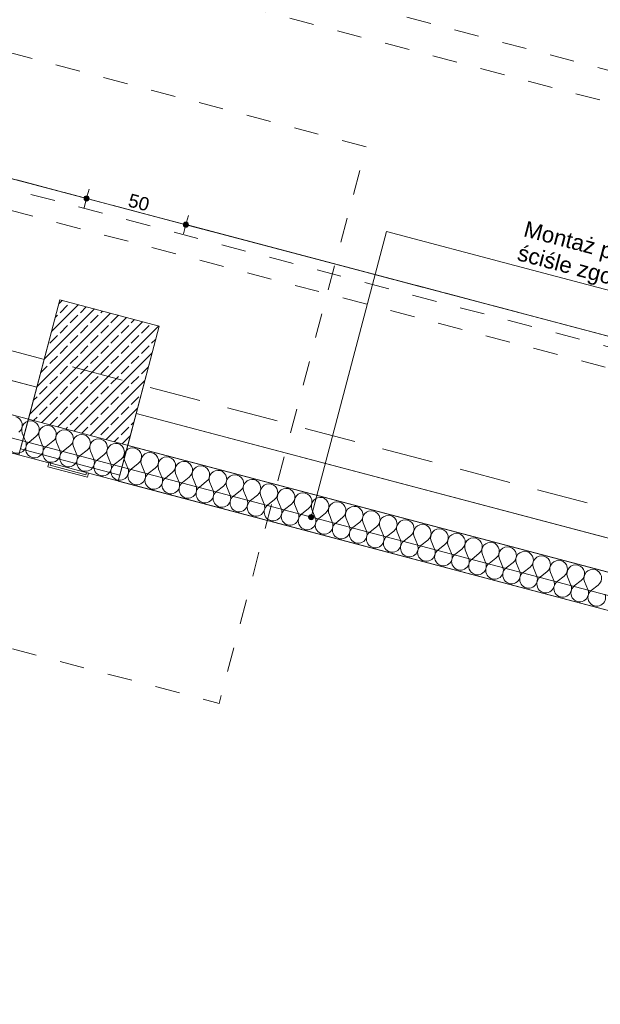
# Model space of a CAD drawing. Header units: millimetres. Extents: x -204291438 to 18864955, y -774833820 to 295284.
# Tile 27 of 87: x 73530 to 76355, y 12006 to 16794. Entities that reach past the tile are written whole.
import ezdxf
from ezdxf.enums import TextEntityAlignment as Align

# ---------------------------------------------------------------- set-up
doc = ezdxf.new("R2010")
doc.units = ezdxf.units.MM
doc.header["$MEASUREMENT"] = 0
doc.linetypes.add('Przerywana', pattern=[240, 120, -120])
doc.linetypes.add('Przerywana długa', pattern=[390, 250, -140])
for name, color, linetype in [('210-A Strefy', 7, 'Continuous'), ('213-A Wymiarowanie wewnętrzne', 7, 'Continuous'), ('230-A Ściany wewnętrzne', 7, 'Continuous'), ('231-A Ściany zewnętrzne', 7, 'Continuous'), ('291-A Obróbka blacharska', 7, 'Continuous'), ('292-PPOŻ - Linie', 7, 'Continuous'), ('297-A Opisy PW', 7, 'Continuous'), ('410-K Osie', 7, 'Continuous'), ('420-K Kanały technologiczne', 7, 'Continuous'), ('430-K Fundamenty', 7, 'Continuous'), ('432- Podwaliny', 7, 'Continuous'), ('440-K Słupy', 7, 'Continuous'), ('460-K Stropy', 7, 'Continuous')]:
    doc.layers.add(name, color=color, linetype=linetype)
doc.styles.add('STYL_AUTOMATYCZNY_3', font='arial.ttf')
doc.styles.add('STYL_AUTOMATYCZNY_4', font='arial.ttf')
doc.styles.add('STYL_AUTOMATYCZNY_7', font='ARIALN.TTF')
doc.dimstyles.new('STYL_AUTOMATYCZNY__3', dxfattribs={"dimtxt": 64.999998, "dimasz": 47.5, "dimexe": 0.18, "dimexo": 0.0625, "dimgap": 0, "dimtad": 1, "dimdec": 1, "dimlfac": 0.1, "dimzin": 0, "dimdsep": 46, "dimtxsty": 'STYL_AUTOMATYCZNY_4', "dimblk": 'ARROWHEAD_11', "dimblk1": 'ARROWHEAD_11', "dimblk2": 'ARROWHEAD_11', "dimcen": 0.09, "dimclrd": 30, "dimclre": 30, "dimclrt": 30, "dimazin": 0, "dimtfac": 1, "dimtdec": 4, "dimtmove": 0, "dimatfit": 3, "dimfxl": 0, "dimtolj": 1, "dimtzin": 0, "dimarcsym": 0})

# ---------------------------------------------------------------- blocks, each defined once
blk = doc.blocks.new('Strop_41_3', base_point=(45672.9, 24385.6))
at = {"layer": '460-K Stropy', "color": 255, "linetype": 'Continuous', "lineweight": 5, "flags": 128}
for points in [[(63790.2, 17639.9), (68460.3, 16407.5), (68562.4, 16794.3), (69045.8, 16666.7), (68933.6, 16241.3), (73613.4, 15006.4), (73725.7, 15431.8), (74209.1, 15304.3), (74096.8, 14878.8), (78767, 13646.5)], [(156269.8, -5822), (107359, 7084.3), (107152.3, 6301.1), (106572.2, 6454.2), (106778.9, 7237.4), (72580.7, 16261.4), (71747.2, 16481.4), (71195.7, 17650.8)]]:
    blk.add_lwpolyline(points, dxfattribs=at)
blk = doc.blocks.new('Hala wystawiennicza_0.1_36_3', base_point=(143843, 35181.2))
at = {"layer": '210-A Strefy', "color": 7, "linetype": 'Continuous', "lineweight": 0, "flags": 128}
blk.add_lwpolyline([(63790.2, 17639.9), (68460.3, 16407.5), (68562.4, 16794.3), (69045.8, 16666.7), (68892.8, 16086.6), (73572.6, 14851.7), (73725.7, 15431.8), (74209.1, 15304.3), (74056, 14724.1), (78726.2, 13491.8)], dxfattribs=at)
blk = doc.blocks.new('Strop_207_3', base_point=(75214.9, 16176.5))
at = {"layer": '430-K Fundamenty', "color": 254, "linetype": 'Przerywana', "lineweight": 0, "true_color": 0xcccccc, "flags": 128}
blk.add_lwpolyline([(75214.9, 16176.5), (73281.1, 16686.8), (72566.7, 13979.5), (74500.5, 13469.2)], close=True, dxfattribs=at)
blk = doc.blocks.new('Strop_400_3', base_point=(39093.1, 98145.5))
at = {"layer": '420-K Kanały technologiczne', "color": 253, "linetype": 'Przerywana', "lineweight": 0, "true_color": 0xa6a6a6, "flags": 128}
blk.add_lwpolyline([(39093.1, 98145.5), (21682.3, 32164), (22407.5, 31972.7), (22218.7, 31257.2), (22895.5, 31078.6), (23084.3, 31794.1), (31245, 29640.7), (31921.8, 29462.1), (33807.9, 28964.4), (34615.6, 27251.6), (45031.6, 24503.1), (44559.6, 22714.3), (45236.5, 22535.7), (45708.5, 24324.5), (56372.3, 21510.6), (57049.1, 21332), (67182.3, 18658.1), (67859.1, 18479.5), (71160.4, 17608.4), (71711.9, 16439), (80447, 14134), (81123.8, 13955.4), (92504.3, 10952.4), (93181.1, 10773.8), (103701, 7997.8), (104377.8, 7819.2), (106717.8, 7201.8), (106511.1, 6418.6), (107187.9, 6240), (107394.6, 7023.2), (114849.4, 5056.1), (126519.9, 1976.5), (127196.8, 1797.9), (136749.8, -722.9), (137426.6, -901.5), (147385.7, -3529.4), (148062.6, -3708), (153980, -5269.5), (154850.2, -5499.1), (156305.4, -5883.1), (156802.9, -3997.7), (149285.3, -2013.9), (160547.2, 40665.2), (166585.5, 39071.8), (166955.5, 40473.8), (160917.2, 42067.2), (166285.3, 62410.9), (173904.5, 60400.3), (174210.7, 61560.6), (124415.2, 74700.4), (124644.8, 75570.6), (123968, 75749.2), (123738.3, 74879), (110984.9, 78244.3), (110308, 78422.9), (63548.6, 90761.6), (63754, 91539.9), (63077.1, 91718.5), (62871.7, 90940.2), (54934.5, 93034.6), (53698.9, 93681.3), (39619.4, 97396.5), (39770, 97966.9)], close=True, dxfattribs=at)
blk = doc.blocks.new('Strop_407_3', base_point=(21743.4, 32199.6))
at = {"layer": '420-K Kanały technologiczne', "color": 253, "linetype": 'Przerywana', "lineweight": 0, "true_color": 0xa6a6a6, "flags": 128}
blk.add_lwpolyline([(21743.4, 32199.6), (22468.6, 32008.3), (22267, 31244.4), (22847.2, 31091.3), (23048.7, 31855.2), (31306.1, 29676.3), (31886.2, 29523.2), (33843.2, 29006.8), (34650.9, 27294), (45092.7, 24538.7), (44710, 23088.3), (45290.2, 22935.2), (45672.9, 24385.6), (56433.4, 21546.2), (57013.5, 21393.1), (67243.4, 18693.7), (67823.5, 18540.6), (71195.7, 17650.8), (71747.2, 16481.4), (80508.1, 14169.6), (81088.2, 14016.5), (92565.4, 10988), (93145.5, 10834.9), (103762.1, 8033.4), (104342.3, 7880.4), (106778.9, 7237.4), (106559.4, 6405.9), (107139.6, 6252.8), (107359, 7084.3), (114789.2, 5123.7), (114813.8, 5117.2), (126581, 2012.1), (127161.2, 1859), (136810.9, -687.3), (137391, -840.4), (147446.8, -3493.9), (148027, -3646.9), (153992.8, -5221.2), (154863, -5450.8), (156269.8, -5822), (156741.8, -4033.2), (149224.2, -2049.5), (160511.6, 40726.3), (166588.6, 39122.7), (166933, 40428.1), (160856.1, 42031.6), (166249.7, 62472), (173917.3, 60448.7), (174197.9, 61512.3), (124354.1, 74664.8), (124596.4, 75583.4), (124016.3, 75736.5), (123773.9, 74817.9), (110923.8, 78208.7), (110343.6, 78361.8), (63487.5, 90726), (63705.6, 91552.7), (63125.5, 91705.8), (62907.3, 90879.1), (54916.3, 92987.7), (53680.7, 93634.4), (39558.3, 97360.9), (39721.6, 97979.7), (39141.5, 98132.8)], close=True, dxfattribs=at)
blk = doc.blocks.new('Ściana_641_3', base_point=(73572.6, 14851.7))
at = {"layer": '230-A Ściany wewnętrzne', "color": 7, "linetype": 'Continuous', "lineweight": 0, "flags": 128}
for points in [[(73572.6, 14851.7), (73534.3, 14706.7)], [(73534.3, 14706.7), (74017.8, 14579.1)], [(74017.8, 14579.1), (74056.1, 14724.1)]]:
    blk.add_lwpolyline(points, dxfattribs=at)
blk = doc.blocks.new('Słup_231_3', base_point=(73890.8, 15078))
at = {"layer": '440-K Słupy', "linetype": 'Continuous', "lineweight": 0, "true_color": 0x000000}
h = blk.add_hatch(dxfattribs=at)
h.set_pattern_fill('Beton_zbrojony_0003', color=18, style=0, pattern_type=2)
h.set_pattern_definition([(45, (0, 0), (-49.497475, 49.497475), []), (45, (-24.75, 24.75), (-49.497475, 49.497475), [52.5, -17.5])])
h.paths.add_polyline_path([(73725.7, 15431.8), (73572.6, 14851.7), (74056, 14724.1), (74209.1, 15304.3)])
at = {"layer": '440-K Słupy', "color": 7, "linetype": 'Continuous', "lineweight": 0, "flags": 128}
blk.add_lwpolyline([(74056, 14724.1), (74209.1, 15304.3), (73725.7, 15431.8), (73572.6, 14851.7)], dxfattribs=at)
blk = doc.blocks.new('Słup_232_3', base_point=(73768.4, 14613.9))
at = {"layer": '291-A Obróbka blacharska', "color": 7, "linetype": 'Continuous', "lineweight": 0, "flags": 128}
blk.add_lwpolyline([(73859.9, 14568.9), (73865, 14588.2), (73855.4, 14590.8), (73852.8, 14581.1), (73678.8, 14627.3), (73681.4, 14636.9), (73671.7, 14639.5), (73666.6, 14620.2)], close=True, dxfattribs=at)
blk = doc.blocks.new('*X4038')
at = {"layer": '231-A Ściany zewnętrzne', "color": 7, "linetype": 'Continuous', "lineweight": 0}
for p, q in [((73559.3, 14744.4), (73543.2, 14784.1)), ((73575.9, 14740), (73609.5, 14766.6)), ((73642.2, 14722.5), (73626.1, 14762.2)), ((73658.8, 14718.1), (73692.4, 14744.7)), ((73725.1, 14700.7), (73708.9, 14740.4)), ((73741.6, 14696.3), (73775.2, 14722.9)), ((73807.9, 14678.8), (73791.8, 14718.5)), ((73824.5, 14674.4), (73858.1, 14701)), ((73890.8, 14656.9), (73874.7, 14696.6)), ((73907.4, 14652.5), (73941, 14679.1)), ((73973.7, 14635), (73957.6, 14674.8)), ((73990.3, 14630.7), (74023.9, 14657.3)), ((74056.6, 14613.2), (74040.4, 14652.9)), ((74073.1, 14608.8), (74106.8, 14635.4)), ((74139.4, 14591.3), (74123.3, 14631)), ((74156, 14586.9), (74189.6, 14613.5)), ((74222.3, 14569.4), (74206.2, 14609.1)), ((74238.9, 14565.1), (74272.5, 14591.7)), ((74305.2, 14547.6), (74289.1, 14587.3)), ((74321.8, 14543.2), (74355.4, 14569.8)), ((74388.1, 14525.7), (74372, 14565.4)), ((74404.6, 14521.3), (74438.3, 14547.9)), ((74471, 14503.8), (74454.8, 14543.5)), ((74487.5, 14499.5), (74521.1, 14526)), ((74553.8, 14482), (74537.7, 14521.7)), ((74570.4, 14477.6), (74604, 14504.2)), ((74636.7, 14460.1), (74620.6, 14499.8)), ((74653.3, 14455.7), (74686.9, 14482.3)), ((74719.6, 14438.2), (74703.5, 14477.9)), ((74736.2, 14433.8), (74769.8, 14460.4)), ((74802.5, 14416.4), (74786.3, 14456.1)), ((74819, 14412), (74852.6, 14438.6)), ((74885.3, 14394.5), (74869.2, 14434.2)), ((74901.9, 14390.1), (74935.5, 14416.7)), ((74968.2, 14372.6), (74952.1, 14412.3)), ((74984.8, 14368.2), (75018.4, 14394.8)), ((75051.1, 14350.7), (75035, 14390.5)), ((75067.7, 14346.4), (75101.3, 14373)), ((75134, 14328.9), (75117.9, 14368.6)), ((75150.5, 14324.5), (75184.2, 14351.1)), ((75216.8, 14307), (75200.7, 14346.7)), ((75233.4, 14302.6), (75267, 14329.2)), ((75299.7, 14285.1), (75283.6, 14324.8)), ((75316.3, 14280.8), (75349.9, 14307.4)), ((75382.6, 14263.3), (75366.5, 14303)), ((75399.2, 14258.9), (75432.8, 14285.5)), ((75465.5, 14241.4), (75449.4, 14281.1)), ((75482.1, 14237), (75515.7, 14263.6)), ((75548.4, 14219.5), (75532.2, 14259.2)), ((75564.9, 14215.2), (75598.5, 14241.7)), ((75631.2, 14197.7), (75615.1, 14237.4)), ((75647.8, 14193.3), (75681.4, 14219.9)), ((75714.1, 14175.8), (75698, 14215.5)), ((75730.7, 14171.4), (75764.3, 14198)), ((75797, 14153.9), (75780.9, 14193.6)), ((75813.6, 14149.5), (75847.2, 14176.1)), ((75879.9, 14132.1), (75863.8, 14171.8)), ((75896.4, 14127.7), (75930.1, 14154.3)), ((75962.7, 14110.2), (75946.6, 14149.9)), ((75979.3, 14105.8), (76012.9, 14132.4)), ((76045.6, 14088.3), (76029.5, 14128)), ((76062.2, 14083.9), (76095.8, 14110.5)), ((76128.5, 14066.4), (76112.4, 14106.2)), ((76145.1, 14062.1), (76178.7, 14088.7)), ((76211.4, 14044.6), (76195.3, 14084.3)), ((76228, 14040.2), (76261.6, 14066.8)), ((76294.3, 14022.7), (76278.1, 14062.4)), ((76310.8, 14018.3), (76344.4, 14044.9))]:
    blk.add_line(p, q, dxfattribs=at)
for centre, start, end in [((73500, 14822.1), 308.3481, 75.218), ((73582.9, 14800.2), 75.218, 202.0879), ((73582.9, 14800.2), 308.3481, 75.218), ((73665.8, 14778.3), 75.218, 202.0879), ((73665.8, 14778.3), 308.3481, 75.218), ((73748.7, 14756.5), 75.218, 202.0879), ((73748.7, 14756.5), 308.3481, 75.218), ((73519.6, 14728.3), 128.3481, 22.0879), ((73831.5, 14734.6), 75.218, 202.0879), ((73831.5, 14734.6), 308.3481, 75.218), ((73914.4, 14712.7), 75.218, 202.0879), ((73914.4, 14712.7), 308.3481, 75.218), ((73602.5, 14706.4), 128.3481, 22.0879), ((73685.3, 14684.5), 128.3481, 22.0879), ((73997.3, 14690.9), 75.218, 202.0879), ((73997.3, 14690.9), 308.3481, 75.218), ((74080.2, 14669), 75.218, 202.0879), ((74080.2, 14669), 308.3481, 75.218), ((73768.2, 14662.7), 128.3481, 22.0879), ((73851.1, 14640.8), 128.3481, 22.0879), ((74163, 14647.1), 75.218, 202.0879), ((74163, 14647.1), 308.3481, 75.218), ((74245.9, 14625.3), 75.218, 202.0879), ((74245.9, 14625.3), 308.3481, 75.218), ((73934, 14618.9), 128.3481, 22.0879), ((74016.9, 14597.1), 128.3481, 22.0879), ((74099.7, 14575.2), 128.3481, 22.0879), ((74328.8, 14603.4), 75.218, 202.0879), ((74328.8, 14603.4), 308.3481, 75.218), ((74411.7, 14581.5), 75.218, 202.0879), ((74411.7, 14581.5), 308.3481, 75.218), ((74182.6, 14553.3), 128.3481, 22.0879), ((74265.5, 14531.5), 128.3481, 22.0879), ((74494.5, 14559.7), 75.218, 202.0879), ((74494.5, 14559.7), 308.3481, 75.218), ((74577.4, 14537.8), 75.218, 202.0879), ((74577.4, 14537.8), 308.3481, 75.218), ((74660.3, 14515.9), 75.218, 202.0879), ((74660.3, 14515.9), 308.3481, 75.218), ((74348.4, 14509.6), 128.3481, 22.0879), ((74431.2, 14487.7), 128.3481, 22.0879), ((74743.2, 14494), 75.218, 202.0879), ((74743.2, 14494), 308.3481, 75.218), ((74826.1, 14472.2), 75.218, 202.0879), ((74826.1, 14472.2), 308.3481, 75.218), ((74514.1, 14465.8), 128.3481, 22.0879), ((74597, 14444), 128.3481, 22.0879), ((74908.9, 14450.3), 75.218, 202.0879), ((74908.9, 14450.3), 308.3481, 75.218), ((74991.8, 14428.4), 75.218, 202.0879), ((74991.8, 14428.4), 308.3481, 75.218), ((74679.9, 14422.1), 128.3481, 22.0879), ((74762.7, 14400.2), 128.3481, 22.0879), ((75074.7, 14406.6), 75.218, 202.0879), ((75074.7, 14406.6), 308.3481, 75.218), ((75157.6, 14384.7), 75.218, 202.0879), ((75157.6, 14384.7), 308.3481, 75.218), ((74845.6, 14378.4), 128.3481, 22.0879), ((74928.5, 14356.5), 128.3481, 22.0879), ((75011.4, 14334.6), 128.3481, 22.0879), ((75240.4, 14362.8), 75.218, 202.0879), ((75240.4, 14362.8), 308.3481, 75.218), ((75323.3, 14341), 75.218, 202.0879), ((75323.3, 14341), 308.3481, 75.218), ((75094.3, 14312.8), 128.3481, 22.0879), ((75177.1, 14290.9), 128.3481, 22.0879), ((75406.2, 14319.1), 75.218, 202.0879), ((75406.2, 14319.1), 308.3481, 75.218), ((75489.1, 14297.2), 75.218, 202.0879), ((75489.1, 14297.2), 308.3481, 75.218), ((75572, 14275.4), 75.218, 202.0879), ((75260, 14269), 128.3481, 22.0879), ((75342.9, 14247.2), 128.3481, 22.0879), ((75572, 14275.4), 308.3481, 75.218), ((75654.8, 14253.5), 75.218, 202.0879), ((75654.8, 14253.5), 308.3481, 75.218), ((75737.7, 14231.6), 75.218, 202.0879), ((75737.7, 14231.6), 308.3481, 75.218), ((75425.8, 14225.3), 128.3481, 22.0879), ((75508.6, 14203.4), 128.3481, 22.0879), ((75820.6, 14209.7), 75.218, 202.0879), ((75820.6, 14209.7), 308.3481, 75.218), ((75903.5, 14187.9), 75.218, 202.0879), ((75903.5, 14187.9), 308.3481, 75.218), ((75591.5, 14181.5), 128.3481, 22.0879), ((75674.4, 14159.7), 128.3481, 22.0879), ((75986.3, 14166), 75.218, 202.0879), ((75986.3, 14166), 308.3481, 75.218), ((76069.2, 14144.1), 75.218, 202.0879), ((76069.2, 14144.1), 308.3481, 75.218), ((75757.3, 14137.8), 128.3481, 22.0879), ((75840.2, 14115.9), 128.3481, 22.0879), ((75923, 14094.1), 128.3481, 22.0879), ((76152.1, 14122.3), 75.218, 202.0879), ((76152.1, 14122.3), 308.3481, 75.218), ((76235, 14100.4), 75.218, 202.0879), ((76235, 14100.4), 308.3481, 75.218), ((76005.9, 14072.2), 128.3481, 22.0879), ((76088.8, 14050.3), 128.3481, 22.0879), ((76317.9, 14078.5), 75.218, 202.0879), ((76317.9, 14078.5), 308.3481, 75.218), ((76171.7, 14028.5), 128.3481, 22.0879), ((76254.5, 14006.6), 128.3481, 22.0879), ((76337.4, 13984.7), 128.3481, 22.0879)]:
    blk.add_arc(centre, 42.9, start, end, dxfattribs=at)
blk = doc.blocks.new('Ściana_769_3', base_point=(67603.6, 16426.8))
at = {"layer": '231-A Ściany zewnętrzne', "color": 7, "linetype": 'Continuous', "lineweight": 0, "flags": 128}
for points in [[(79209.6, 13364.2), (71426.2, 15418.1)], [(71380.2, 15244), (73671.7, 14639.4)], [(73681.4, 14636.8), (78825.3, 13279.5)]]:
    blk.add_lwpolyline(points, dxfattribs=at)
at = {"layer": '231-A Ściany zewnętrzne', "color": 7, "lineweight": 0}
blk.add_blockref('*X4038', (0, 0), dxfattribs=at)
blk = doc.blocks.new('Belka_194_3', base_point=(78726.2, 13491.8))
at = {"layer": '432- Podwaliny', "color": 39, "linetype": 'Continuous', "lineweight": 0, "true_color": 0x573938}
for p, q in [((74096.8, 14878.8), (74010.1, 14550.1)), ((78767, 13646.5), (74096.8, 14878.8)), ((78680.2, 13317.8), (74010.1, 14550.1)), ((78767, 13646.5), (78680.2, 13317.8))]:
    blk.add_line(p, q, dxfattribs=at)
blk = doc.blocks.new('Belka_245_3', base_point=(73572.6, 14851.7))
at = {"layer": '432- Podwaliny', "color": 39, "linetype": 'Continuous', "lineweight": 0, "true_color": 0x573938}
for p, q in [((68933.6, 16241.3), (68846.8, 15912.5)), ((73613.4, 15006.4), (68933.6, 16241.3)), ((73526.6, 14677.7), (68846.8, 15912.5)), ((73613.4, 15006.4), (73526.6, 14677.7))]:
    blk.add_line(p, q, dxfattribs=at)
blk = doc.blocks.new('Belka_413_3', base_point=(72629.3, 17541.4))
at = {"layer": '420-K Kanały technologiczne', "color": 253, "linetype": 'Przerywana', "lineweight": 0, "true_color": 0xa6a6a6, "flags": 128}
for points in [[(72629.3, 17541.4), (80682, 15416.5)], [(72523.4, 17414.2), (80716.2, 15252.3)]]:
    blk.add_lwpolyline(points, dxfattribs=at)
blk = doc.blocks.new('Belka_560_3', base_point=(106595.5, 7130.6))
at = {"layer": '420-K Kanały technologiczne', "color": 253, "linetype": 'Przerywana', "lineweight": 0, "true_color": 0xa6a6a6, "flags": 128}
for points in [[(97766, 9615.7), (71747.2, 16481.4)], [(97727.7, 9470.6), (71641.3, 16354.2)]]:
    blk.add_lwpolyline(points, dxfattribs=at)
blk = doc.blocks.new('*D5619')
at = {"layer": '213-A Wymiarowanie wewnętrzne', "linetype": 'Continuous', "lineweight": 200}
for points in [[(97712.3, 25181.3), (97713.2, 25176.6), (97715.9, 25172.5), (97720, 25169.8), (97724.8, 25168.8), (97729.5, 25169.8), (97733.6, 25172.5), (97736.3, 25176.6), (97737.3, 25181.3), (97736.3, 25186.1), (97733.6, 25190.2), (97729.5, 25192.9), (97724.8, 25193.8), (97720, 25192.9), (97715.9, 25190.2), (97713.2, 25186.1)], [(93744.8, 10146), (93745.8, 10141.2), (93748.5, 10137.2), (93752.5, 10134.4), (93757.3, 10133.5), (93762.1, 10134.4), (93766.1, 10137.2), (93768.9, 10141.2), (93769.8, 10146), (93768.9, 10150.8), (93766.1, 10154.8), (93762.1, 10157.5), (93757.3, 10158.5), (93752.5, 10157.5), (93748.5, 10154.8), (93745.8, 10150.8)]]:
    blk.add_hatch(color=30, dxfattribs=at).paths.add_polyline_path(points)
at = {"layer": '213-A Wymiarowanie wewnętrzne', "color": 30, "linetype": 'Continuous', "lineweight": 0}
for p, q in [((97721.6, 25169.3), (93760.5, 10158.1)), ((93712, 10158), (93745.2, 10149.2)), ((93754.1, 10133.9), (93750.9, 10121.8)), ((93769.4, 10142.8), (93802.6, 10134))]:
    blk.add_line(p, q, dxfattribs=at)
blk.add_circle((93757.3, 10146), 12.5, dxfattribs=at)
at = {"layer": '213-A Wymiarowanie wewnętrzne', "color": 30, "lineweight": 200, "insert": (95700, 17559.1), "char_height": 65, "attachment_point": 7, "rotation": 75.218, "style": 'STYL_AUTOMATYCZNY_4'}
blk.add_mtext('\\A1;{\\pql;\\fArial|b0|i0|c238|p0;\\W1.000000;1\xa0555}', dxfattribs=at)
blk = doc.blocks.new('ARROWHEAD_11')
at = {"color": 0, "linetype": 'Continuous', "lineweight": 0}
blk.add_line((0, 0), (-1, 0), dxfattribs=at)
at = {"color": 0, "linetype": 'Continuous', "lineweight": 0, "const_width": 0.25, "flags": 128}
blk.add_lwpolyline([(-0.125, 0, 1), (0.125, 0, 1)], format="xyb", close=True, dxfattribs=at)
blk = doc.blocks.new('*D5624')
at = {"layer": '213-A Wymiarowanie wewnętrzne', "linetype": 'Continuous', "lineweight": 200}
for points in [[(128856.4, 16963.2), (128857.4, 16958.4), (128860.1, 16954.4), (128864.1, 16951.6), (128868.9, 16950.7), (128873.7, 16951.6), (128877.8, 16954.4), (128880.5, 16958.4), (128881.4, 16963.2), (128880.5, 16968), (128877.8, 16972), (128873.7, 16974.7), (128868.9, 16975.7), (128864.1, 16974.7), (128860.1, 16972), (128857.4, 16968)], [(124889, 1927.8), (124889.9, 1923.1), (124892.6, 1919), (124896.7, 1916.3), (124901.5, 1915.3), (124906.2, 1916.3), (124910.3, 1919), (124913, 1923.1), (124914, 1927.8), (124913, 1932.6), (124910.3, 1936.7), (124906.2, 1939.4), (124901.5, 1940.3), (124896.7, 1939.4), (124892.6, 1936.7), (124889.9, 1932.6)]]:
    blk.add_hatch(color=30, dxfattribs=at).paths.add_polyline_path(points)
at = {"layer": '213-A Wymiarowanie wewnętrzne', "color": 30, "linetype": 'Continuous', "lineweight": 0}
for p, q in [((128823.6, 16975.2), (128856.8, 16966.4)), ((128881, 16960), (128914.2, 16951.2)), ((128865.7, 16951.1), (124904.7, 1939.9)), ((124856.1, 1939.8), (124889.4, 1931)), ((124898.3, 1915.8), (124895.1, 1903.7)), ((124913.6, 1924.7), (124946.8, 1915.9))]:
    blk.add_line(p, q, dxfattribs=at)
for centre in [(128868.9, 16963.2), (124901.5, 1927.8)]:
    blk.add_circle(centre, 12.5, dxfattribs=at)
at = {"layer": '213-A Wymiarowanie wewnętrzne', "color": 30, "lineweight": 200, "insert": (126844.2, 9341), "char_height": 65, "attachment_point": 7, "rotation": 75.218, "style": 'STYL_AUTOMATYCZNY_4'}
blk.add_mtext('\\A1;{\\pql;\\fArial|b0|i0|c238|p0;\\W1.000000;1\xa0555}', dxfattribs=at)
blk = doc.blocks.new('*D5627')
at = {"layer": '213-A Wymiarowanie wewnętrzne', "linetype": 'Continuous', "lineweight": 200}
for points in [[(156034.4, 49092.3), (156035.4, 49087.5), (156038.1, 49083.5), (156042.1, 49080.8), (156046.9, 49079.8), (156051.7, 49080.8), (156055.8, 49083.5), (156058.5, 49087.5), (156059.4, 49092.3), (156058.5, 49097.1), (156055.8, 49101.1), (156051.7, 49103.9), (156046.9, 49104.8), (156042.1, 49103.9), (156038.1, 49101.1), (156035.4, 49097.1)], [(146517.7, 13026.8), (146518.6, 13022), (146521.3, 13018), (146525.4, 13015.3), (146530.2, 13014.3), (146534.9, 13015.3), (146539, 13018), (146541.7, 13022), (146542.7, 13026.8), (146541.7, 13031.6), (146539, 13035.6), (146534.9, 13038.3), (146530.2, 13039.3), (146525.4, 13038.3), (146521.3, 13035.6), (146518.6, 13031.6)]]:
    blk.add_hatch(color=30, dxfattribs=at).paths.add_polyline_path(points)
at = {"layer": '213-A Wymiarowanie wewnętrzne', "color": 30, "linetype": 'Continuous', "lineweight": 0}
for p, q in [((156001.6, 49104.3), (156034.8, 49095.5)), ((156059, 49089.1), (156092.2, 49080.3)), ((156043.7, 49080.2), (146533.3, 13038.9)), ((146484.8, 13038.8), (146518.1, 13030)), ((146542.2, 13023.6), (146575.5, 13014.8))]:
    blk.add_line(p, q, dxfattribs=at)
for centre in [(156046.9, 49092.3), (146530.2, 13026.8)]:
    blk.add_circle(centre, 12.5, dxfattribs=at)
at = {"layer": '213-A Wymiarowanie wewnętrzne', "color": 30, "lineweight": 200, "insert": (151247.5, 30955), "char_height": 65, "attachment_point": 7, "rotation": 75.218, "style": 'STYL_AUTOMATYCZNY_4'}
blk.add_mtext('\\A1;{\\pql;\\fArial|b0|i0|c238|p0;\\W1.000000;3\xa0730}', dxfattribs=at)
blk = doc.blocks.new('*D5628')
at = {"layer": '213-A Wymiarowanie wewnętrzne', "linetype": 'Continuous', "lineweight": 200}
for points in [[(146517.7, 13026.8), (146518.6, 13022), (146521.3, 13018), (146525.4, 13015.3), (146530.2, 13014.3), (146534.9, 13015.3), (146539, 13018), (146541.7, 13022), (146542.7, 13026.8), (146541.7, 13031.6), (146539, 13035.6), (146534.9, 13038.3), (146530.2, 13039.3), (146525.4, 13038.3), (146521.3, 13035.6), (146518.6, 13031.6)], [(146339.1, 12350), (146340, 12345.2), (146342.7, 12341.1), (146346.8, 12338.4), (146351.6, 12337.5), (146356.3, 12338.4), (146360.4, 12341.1), (146363.1, 12345.2), (146364.1, 12350), (146363.1, 12354.8), (146360.4, 12358.8), (146356.3, 12361.5), (146351.6, 12362.5), (146346.8, 12361.5), (146342.7, 12358.8), (146340, 12354.8)]]:
    blk.add_hatch(color=30, dxfattribs=at).paths.add_polyline_path(points)
at = {"layer": '213-A Wymiarowanie wewnętrzne', "color": 30, "linetype": 'Continuous', "lineweight": 0}
for p, q in [((146527, 13014.7), (146354.7, 12362.1)), ((146363.6, 12346.8), (146396.9, 12338))]:
    blk.add_line(p, q, dxfattribs=at)
for centre in [(146530.2, 13026.8), (146351.6, 12350)]:
    blk.add_circle(centre, 12.5, dxfattribs=at)
at = {"layer": '213-A Wymiarowanie wewnętrzne', "color": 30, "lineweight": 200, "insert": (146415.6, 12643.8), "char_height": 65, "attachment_point": 7, "rotation": 75.218, "style": 'STYL_AUTOMATYCZNY_4'}
blk.add_mtext('\\A1;{\\pql;\\fArial|b0|i0|c238|p0;\\W1.000000;70}', dxfattribs=at)
blk = doc.blocks.new('*D5629')
at = {"layer": '213-A Wymiarowanie wewnętrzne', "linetype": 'Continuous', "lineweight": 200}
for points in [[(146339.1, 12350), (146340, 12345.2), (146342.7, 12341.1), (146346.8, 12338.4), (146351.6, 12337.5), (146356.3, 12338.4), (146360.4, 12341.1), (146363.1, 12345.2), (146364.1, 12350), (146363.1, 12354.8), (146360.4, 12358.8), (146356.3, 12361.5), (146351.6, 12362.5), (146346.8, 12361.5), (146342.7, 12358.8), (146340, 12354.8)], [(142371.6, -2685.4), (142372.6, -2690.2), (142375.3, -2694.2), (142379.3, -2696.9), (142384.1, -2697.9), (142388.9, -2696.9), (142392.9, -2694.2), (142395.7, -2690.2), (142396.6, -2685.4), (142395.7, -2680.6), (142392.9, -2676.5), (142388.9, -2673.8), (142384.1, -2672.9), (142379.3, -2673.8), (142375.3, -2676.5), (142372.6, -2680.6)]]:
    blk.add_hatch(color=30, dxfattribs=at).paths.add_polyline_path(points)
at = {"layer": '213-A Wymiarowanie wewnętrzne', "color": 30, "linetype": 'Continuous', "lineweight": 0}
for p, q in [((146306.2, 12361.9), (146339.5, 12353.2)), ((146348.4, 12337.9), (142387.3, -2673.3)), ((142338.8, -2673.4), (142372, -2682.2)), ((142380.9, -2697.5), (142377.7, -2709.6)), ((142396.2, -2688.6), (142429.4, -2697.3))]:
    blk.add_line(p, q, dxfattribs=at)
blk.add_circle((142384.1, -2685.4), 12.5, dxfattribs=at)
at = {"layer": '213-A Wymiarowanie wewnętrzne', "color": 30, "lineweight": 200, "insert": (144326.8, 4727.8), "char_height": 65, "attachment_point": 7, "rotation": 75.218, "style": 'STYL_AUTOMATYCZNY_4'}
blk.add_mtext('\\A1;{\\pql;\\fArial|b0|i0|c238|p0;\\W1.000000;1\xa0555}', dxfattribs=at)
blk = doc.blocks.new('*D6107')
at = {"layer": '213-A Wymiarowanie wewnętrzne', "linetype": 'Continuous', "lineweight": 200}
for points in [[(74326.7, 15797.4), (74327.7, 15792.6), (74330.4, 15788.6), (74334.5, 15785.8), (74339.2, 15784.9), (74344, 15785.8), (74348.1, 15788.6), (74350.8, 15792.6), (74351.7, 15797.4), (74350.8, 15802.2), (74348.1, 15806.2), (74344, 15808.9), (74339.2, 15809.9), (74334.5, 15808.9), (74330.4, 15806.2), (74327.7, 15802.2)], [(78996.9, 14565.1), (78997.8, 14560.3), (79000.5, 14556.2), (79004.6, 14553.5), (79009.4, 14552.6), (79014.1, 14553.5), (79018.2, 14556.2), (79020.9, 14560.3), (79021.9, 14565.1), (79020.9, 14569.8), (79018.2, 14573.9), (79014.1, 14576.6), (79009.4, 14577.6), (79004.6, 14576.6), (79000.5, 14573.9), (78997.8, 14569.8)]]:
    blk.add_hatch(color=30, dxfattribs=at).paths.add_polyline_path(points)
at = {"layer": '213-A Wymiarowanie wewnętrzne', "color": 30, "linetype": 'Continuous', "lineweight": 0}
for p, q in [((74336, 15785.3), (74327.3, 15752.1)), ((78997.3, 14568.3), (74351.3, 15794.2))]:
    blk.add_line(p, q, dxfattribs=at)
blk.add_circle((74339.2, 15797.4), 12.5, dxfattribs=at)
at = {"layer": '213-A Wymiarowanie wewnętrzne', "color": 30, "lineweight": 200, "insert": (76605.7, 15212.8), "char_height": 65, "attachment_point": 7, "rotation": 345.218, "style": 'STYL_AUTOMATYCZNY_4'}
blk.add_mtext('\\A1;{\\pql;\\fArial|b0|i0|c238|p0;\\W1.000000;483}', dxfattribs=at)
blk = doc.blocks.new('*D6108')
at = {"layer": '213-A Wymiarowanie wewnętrzne', "linetype": 'Continuous', "lineweight": 200}
for points in [[(73843.3, 15925), (73844.2, 15920.2), (73846.9, 15916.1), (73851, 15913.4), (73855.8, 15912.5), (73860.6, 15913.4), (73864.6, 15916.1), (73867.3, 15920.2), (73868.3, 15925), (73867.3, 15929.7), (73864.6, 15933.8), (73860.6, 15936.5), (73855.8, 15937.5), (73851, 15936.5), (73846.9, 15933.8), (73844.2, 15929.7)], [(74326.7, 15797.4), (74327.7, 15792.6), (74330.4, 15788.6), (74334.5, 15785.8), (74339.2, 15784.9), (74344, 15785.8), (74348.1, 15788.6), (74350.8, 15792.6), (74351.7, 15797.4), (74350.8, 15802.2), (74348.1, 15806.2), (74344, 15808.9), (74339.2, 15809.9), (74334.5, 15808.9), (74330.4, 15806.2), (74327.7, 15802.2)]]:
    blk.add_hatch(color=30, dxfattribs=at).paths.add_polyline_path(points)
at = {"layer": '213-A Wymiarowanie wewnętrzne', "color": 30, "linetype": 'Continuous', "lineweight": 0}
for p, q in [((73852.6, 15912.9), (73843.8, 15879.6)), ((74327.1, 15800.6), (73867.9, 15921.8)), ((74351.2, 15842.7), (74342.4, 15809.5))]:
    blk.add_line(p, q, dxfattribs=at)
at = {"layer": '213-A Wymiarowanie wewnętrzne', "color": 30, "lineweight": 200, "insert": (74052.9, 15886.4), "char_height": 65, "attachment_point": 7, "rotation": 345.218, "style": 'STYL_AUTOMATYCZNY_4'}
blk.add_mtext('\\A1;{\\pql;\\fArial|b0|i0|c238|p0;\\W1.000000;50}', dxfattribs=at)
blk = doc.blocks.new('*D6109')
at = {"layer": '213-A Wymiarowanie wewnętrzne', "linetype": 'Continuous', "lineweight": 200}
for points in [[(69163.5, 17159.8), (69164.4, 17155.1), (69167.1, 17151), (69171.2, 17148.3), (69176, 17147.3), (69180.8, 17148.3), (69184.8, 17151), (69187.5, 17155.1), (69188.5, 17159.8), (69187.5, 17164.6), (69184.8, 17168.7), (69180.8, 17171.4), (69176, 17172.3), (69171.2, 17171.4), (69167.1, 17168.7), (69164.4, 17164.6)], [(73843.3, 15925), (73844.2, 15920.2), (73846.9, 15916.1), (73851, 15913.4), (73855.8, 15912.5), (73860.6, 15913.4), (73864.6, 15916.1), (73867.3, 15920.2), (73868.3, 15925), (73867.3, 15929.7), (73864.6, 15933.8), (73860.6, 15936.5), (73855.8, 15937.5), (73851, 15936.5), (73846.9, 15933.8), (73844.2, 15929.7)]]:
    blk.add_hatch(color=30, dxfattribs=at).paths.add_polyline_path(points)
at = {"layer": '213-A Wymiarowanie wewnętrzne', "color": 30, "linetype": 'Continuous', "lineweight": 0}
for p, q in [((69187.9, 17205.2), (69179.2, 17171.9)), ((69172.8, 17147.8), (69164, 17114.5)), ((73843.7, 15928.1), (69188.1, 17156.7)), ((73867.7, 15970.3), (73859, 15937))]:
    blk.add_line(p, q, dxfattribs=at)
for centre in [(69176, 17159.8), (73855.8, 15925)]:
    blk.add_circle(centre, 12.5, dxfattribs=at)
at = {"layer": '213-A Wymiarowanie wewnętrzne', "color": 30, "lineweight": 200, "insert": (71447.3, 16573.9), "char_height": 65, "attachment_point": 7, "rotation": 345.218, "style": 'STYL_AUTOMATYCZNY_4'}
blk.add_mtext('\\A1;{\\pql;\\fArial|b0|i0|c238|p0;\\W1.000000;484}', dxfattribs=at)
blk = doc.blocks.new('*D6359')
at = {"layer": '213-A Wymiarowanie wewnętrzne', "linetype": 'Continuous', "lineweight": 200}
for points in [[(97712.3, 25181.3), (97713.2, 25176.6), (97715.9, 25172.5), (97720, 25169.8), (97724.8, 25168.8), (97729.5, 25169.8), (97733.6, 25172.5), (97736.3, 25176.6), (97737.3, 25181.3), (97736.3, 25186.1), (97733.6, 25190.2), (97729.5, 25192.9), (97724.8, 25193.8), (97720, 25192.9), (97715.9, 25190.2), (97713.2, 25186.1)], [(93744.8, 10146), (93745.8, 10141.2), (93748.5, 10137.2), (93752.5, 10134.4), (93757.3, 10133.5), (93762.1, 10134.4), (93766.1, 10137.2), (93768.9, 10141.2), (93769.8, 10146), (93768.9, 10150.8), (93766.1, 10154.8), (93762.1, 10157.5), (93757.3, 10158.5), (93752.5, 10157.5), (93748.5, 10154.8), (93745.8, 10150.8)]]:
    blk.add_hatch(color=30, dxfattribs=at).paths.add_polyline_path(points)
at = {"layer": '213-A Wymiarowanie wewnętrzne', "color": 30, "linetype": 'Continuous', "lineweight": 0}
for p, q in [((97721.6, 25169.3), (93760.5, 10158.1)), ((93712, 10158), (93745.2, 10149.2)), ((93754.1, 10133.9), (93750.9, 10121.8)), ((93769.4, 10142.8), (93802.6, 10134))]:
    blk.add_line(p, q, dxfattribs=at)
blk.add_circle((93757.3, 10146), 12.5, dxfattribs=at)
at = {"layer": '213-A Wymiarowanie wewnętrzne', "color": 30, "lineweight": 200, "insert": (95700, 17559.1), "char_height": 65, "attachment_point": 7, "rotation": 75.218, "style": 'STYL_AUTOMATYCZNY_4'}
blk.add_mtext('\\A1;{\\pql;\\fArial|b0|i0|c238|p0;\\W1.000000;1\xa0555}', dxfattribs=at)
blk = doc.blocks.new('*D6364')
at = {"layer": '213-A Wymiarowanie wewnętrzne', "linetype": 'Continuous', "lineweight": 200}
for points in [[(128856.4, 16963.2), (128857.4, 16958.4), (128860.1, 16954.4), (128864.1, 16951.6), (128868.9, 16950.7), (128873.7, 16951.6), (128877.8, 16954.4), (128880.5, 16958.4), (128881.4, 16963.2), (128880.5, 16968), (128877.8, 16972), (128873.7, 16974.7), (128868.9, 16975.7), (128864.1, 16974.7), (128860.1, 16972), (128857.4, 16968)], [(124889, 1927.8), (124889.9, 1923.1), (124892.6, 1919), (124896.7, 1916.3), (124901.5, 1915.3), (124906.2, 1916.3), (124910.3, 1919), (124913, 1923.1), (124914, 1927.8), (124913, 1932.6), (124910.3, 1936.7), (124906.2, 1939.4), (124901.5, 1940.3), (124896.7, 1939.4), (124892.6, 1936.7), (124889.9, 1932.6)]]:
    blk.add_hatch(color=30, dxfattribs=at).paths.add_polyline_path(points)
at = {"layer": '213-A Wymiarowanie wewnętrzne', "color": 30, "linetype": 'Continuous', "lineweight": 0}
for p, q in [((128823.6, 16975.2), (128856.8, 16966.4)), ((128881, 16960), (128914.2, 16951.2)), ((128865.7, 16951.1), (124904.7, 1939.9)), ((124856.1, 1939.8), (124889.4, 1931)), ((124898.3, 1915.8), (124895.1, 1903.7)), ((124913.6, 1924.7), (124946.8, 1915.9))]:
    blk.add_line(p, q, dxfattribs=at)
for centre in [(128868.9, 16963.2), (124901.5, 1927.8)]:
    blk.add_circle(centre, 12.5, dxfattribs=at)
at = {"layer": '213-A Wymiarowanie wewnętrzne', "color": 30, "lineweight": 200, "insert": (126844.2, 9341), "char_height": 65, "attachment_point": 7, "rotation": 75.218, "style": 'STYL_AUTOMATYCZNY_4'}
blk.add_mtext('\\A1;{\\pql;\\fArial|b0|i0|c238|p0;\\W1.000000;1\xa0555}', dxfattribs=at)
blk = doc.blocks.new('*D6367')
at = {"layer": '213-A Wymiarowanie wewnętrzne', "linetype": 'Continuous', "lineweight": 200}
for points in [[(156034.4, 49092.3), (156035.4, 49087.5), (156038.1, 49083.5), (156042.1, 49080.8), (156046.9, 49079.8), (156051.7, 49080.8), (156055.8, 49083.5), (156058.5, 49087.5), (156059.4, 49092.3), (156058.5, 49097.1), (156055.8, 49101.1), (156051.7, 49103.9), (156046.9, 49104.8), (156042.1, 49103.9), (156038.1, 49101.1), (156035.4, 49097.1)], [(146517.7, 13026.8), (146518.6, 13022), (146521.3, 13018), (146525.4, 13015.3), (146530.2, 13014.3), (146534.9, 13015.3), (146539, 13018), (146541.7, 13022), (146542.7, 13026.8), (146541.7, 13031.6), (146539, 13035.6), (146534.9, 13038.3), (146530.2, 13039.3), (146525.4, 13038.3), (146521.3, 13035.6), (146518.6, 13031.6)]]:
    blk.add_hatch(color=30, dxfattribs=at).paths.add_polyline_path(points)
at = {"layer": '213-A Wymiarowanie wewnętrzne', "color": 30, "linetype": 'Continuous', "lineweight": 0}
for p, q in [((156001.6, 49104.3), (156034.8, 49095.5)), ((156059, 49089.1), (156092.2, 49080.3)), ((156043.7, 49080.2), (146533.3, 13038.9)), ((146484.8, 13038.8), (146518.1, 13030)), ((146542.2, 13023.6), (146575.5, 13014.8))]:
    blk.add_line(p, q, dxfattribs=at)
for centre in [(156046.9, 49092.3), (146530.2, 13026.8)]:
    blk.add_circle(centre, 12.5, dxfattribs=at)
at = {"layer": '213-A Wymiarowanie wewnętrzne', "color": 30, "lineweight": 200, "insert": (151247.5, 30955), "char_height": 65, "attachment_point": 7, "rotation": 75.218, "style": 'STYL_AUTOMATYCZNY_4'}
blk.add_mtext('\\A1;{\\pql;\\fArial|b0|i0|c238|p0;\\W1.000000;3\xa0730}', dxfattribs=at)
blk = doc.blocks.new('*D6368')
at = {"layer": '213-A Wymiarowanie wewnętrzne', "linetype": 'Continuous', "lineweight": 200}
for points in [[(146517.7, 13026.8), (146518.6, 13022), (146521.3, 13018), (146525.4, 13015.3), (146530.2, 13014.3), (146534.9, 13015.3), (146539, 13018), (146541.7, 13022), (146542.7, 13026.8), (146541.7, 13031.6), (146539, 13035.6), (146534.9, 13038.3), (146530.2, 13039.3), (146525.4, 13038.3), (146521.3, 13035.6), (146518.6, 13031.6)], [(146339.1, 12350), (146340, 12345.2), (146342.7, 12341.1), (146346.8, 12338.4), (146351.6, 12337.5), (146356.3, 12338.4), (146360.4, 12341.1), (146363.1, 12345.2), (146364.1, 12350), (146363.1, 12354.8), (146360.4, 12358.8), (146356.3, 12361.5), (146351.6, 12362.5), (146346.8, 12361.5), (146342.7, 12358.8), (146340, 12354.8)]]:
    blk.add_hatch(color=30, dxfattribs=at).paths.add_polyline_path(points)
at = {"layer": '213-A Wymiarowanie wewnętrzne', "color": 30, "linetype": 'Continuous', "lineweight": 0}
for p, q in [((146527, 13014.7), (146354.7, 12362.1)), ((146363.6, 12346.8), (146396.9, 12338))]:
    blk.add_line(p, q, dxfattribs=at)
for centre in [(146530.2, 13026.8), (146351.6, 12350)]:
    blk.add_circle(centre, 12.5, dxfattribs=at)
at = {"layer": '213-A Wymiarowanie wewnętrzne', "color": 30, "lineweight": 200, "insert": (146415.6, 12643.8), "char_height": 65, "attachment_point": 7, "rotation": 75.218, "style": 'STYL_AUTOMATYCZNY_4'}
blk.add_mtext('\\A1;{\\pql;\\fArial|b0|i0|c238|p0;\\W1.000000;70}', dxfattribs=at)
blk = doc.blocks.new('*D6369')
at = {"layer": '213-A Wymiarowanie wewnętrzne', "linetype": 'Continuous', "lineweight": 200}
for points in [[(146339.1, 12350), (146340, 12345.2), (146342.7, 12341.1), (146346.8, 12338.4), (146351.6, 12337.5), (146356.3, 12338.4), (146360.4, 12341.1), (146363.1, 12345.2), (146364.1, 12350), (146363.1, 12354.8), (146360.4, 12358.8), (146356.3, 12361.5), (146351.6, 12362.5), (146346.8, 12361.5), (146342.7, 12358.8), (146340, 12354.8)], [(142371.6, -2685.4), (142372.6, -2690.2), (142375.3, -2694.2), (142379.3, -2696.9), (142384.1, -2697.9), (142388.9, -2696.9), (142392.9, -2694.2), (142395.7, -2690.2), (142396.6, -2685.4), (142395.7, -2680.6), (142392.9, -2676.5), (142388.9, -2673.8), (142384.1, -2672.9), (142379.3, -2673.8), (142375.3, -2676.5), (142372.6, -2680.6)]]:
    blk.add_hatch(color=30, dxfattribs=at).paths.add_polyline_path(points)
at = {"layer": '213-A Wymiarowanie wewnętrzne', "color": 30, "linetype": 'Continuous', "lineweight": 0}
for p, q in [((146306.2, 12361.9), (146339.5, 12353.2)), ((146348.4, 12337.9), (142387.3, -2673.3)), ((142338.8, -2673.4), (142372, -2682.2)), ((142380.9, -2697.5), (142377.7, -2709.6)), ((142396.2, -2688.6), (142429.4, -2697.3))]:
    blk.add_line(p, q, dxfattribs=at)
blk.add_circle((142384.1, -2685.4), 12.5, dxfattribs=at)
at = {"layer": '213-A Wymiarowanie wewnętrzne', "color": 30, "lineweight": 200, "insert": (144326.8, 4727.8), "char_height": 65, "attachment_point": 7, "rotation": 75.218, "style": 'STYL_AUTOMATYCZNY_4'}
blk.add_mtext('\\A1;{\\pql;\\fArial|b0|i0|c238|p0;\\W1.000000;1\xa0555}', dxfattribs=at)
blk = doc.blocks.new('Standardowy znacznik osi[748]_3', base_point=(14699.6, 30697))
at = {"layer": '410-K Osie', "color": 5, "linetype": 'Przerywana długa', "lineweight": 0}
blk.add_line((17600.4, 29931.6), (181485.5, -13313.5), dxfattribs=at)
at = {"layer": '410-K Osie', "color": 7, "lineweight": 0, "style": 'STYL_AUTOMATYCZNY_7'}
for tag, p in [('AC_MarkerText_1_0', (14599.8, 30777.3)), ('AC_MarkerText_1_1', (184528, -14062.5))]:
    blk.add_attdef(tag, text='', height=100, rotation=345.218, dxfattribs=at).set_placement(p, align=Align.TOP_CENTER)
blk = doc.blocks.new('Etykieta_401_3', base_point=(74948.4, 14375.2))
at = {"layer": '297-A Opisy PW', "linetype": 'Continuous', "lineweight": 0, "true_color": 0x000000}
blk.add_hatch(color=18, dxfattribs=at).paths.add_polyline_path([(74935.9, 14375.2), (74936.9, 14370.4), (74939.6, 14366.3), (74943.6, 14363.6), (74948.4, 14362.7), (74953.2, 14363.6), (74957.2, 14366.3), (74959.9, 14370.4), (74960.9, 14375.2), (74959.9, 14380), (74957.2, 14384), (74953.2, 14386.7), (74948.4, 14387.7), (74943.6, 14386.7), (74939.6, 14384), (74936.9, 14380)])
at = {"layer": '297-A Opisy PW', "color": 7, "linetype": 'Continuous', "lineweight": 0}
for p, q in [((74951.6, 14387.3), (75314.9, 15764.1)), ((75314.9, 15764.1), (75938.9, 15599.4)), ((75938.9, 15599.4), (77783.4, 15112.7))]:
    blk.add_line(p, q, dxfattribs=at)
blk.add_circle((74948.4, 14375.2), 12.5, dxfattribs=at)
at = {"layer": '297-A Opisy PW', "color": 7, "lineweight": 0, "insert": (75940, 15603.4), "char_height": 77.22, "attachment_point": 7, "rotation": 345.218, "line_spacing_factor": 0.93479, "style": 'STYL_AUTOMATYCZNY_3'}
blk.add_mtext('\\A1;{\\pql;\\fArial|b0|i0|c238|p0;\\W1.000000;Montaż płyt w ścianie REI120\\P\\pql;\\fArial|b0|i0|c238|p0;\\W1.000000;ściśle zgodnie z wytycznymi producenta}', dxfattribs=at)

msp = doc.modelspace()

# ---------------------------------------------------------------- linework, layer by layer
at = {"layer": '210-A Strefy', "color": 252, "linetype": 'Continuous', "lineweight": 0, "flags": 128}
msp.add_lwpolyline([(63790.21, 17639.86), (68460.34, 16407.53), (68562.39, 16794.3), (69045.85, 16666.72), (68892.76, 16086.58), (73572.58, 14851.7), (73725.66, 15431.84), (74209.11, 15304.27), (74056.03, 14724.13), (78726.15, 13491.8)], dxfattribs=at)
at = {"layer": '292-PPOŻ - Linie', "color": 1, "lineweight": 0}
msp.add_lwpolyline([(68286.36, 16133.08), (81637.58, 12610.12)], dxfattribs=at)

# ---------------------------------------------------------------- block references
at = {"layer": '210-A Strefy', "color": 7, "linetype": 'Continuous', "lineweight": 0}
msp.add_blockref('Hala wystawiennicza_0.1_36_3', (143842.96, 35181.2), dxfattribs=at)
at = {"layer": '230-A Ściany wewnętrzne', "color": 7, "lineweight": 0}
msp.add_blockref('Ściana_641_3', (73572.58, 14851.7), dxfattribs=at)
at = {"layer": '231-A Ściany zewnętrzne', "color": 7, "lineweight": 0}
msp.add_blockref('Ściana_769_3', (67603.58, 16426.76), dxfattribs=at)
at = {"layer": '291-A Obróbka blacharska', "color": 7, "lineweight": 0}
msp.add_blockref('Słup_232_3', (73768.38, 14613.87), dxfattribs=at)
at = {"layer": '297-A Opisy PW', "color": 7, "linetype": 'Continuous', "lineweight": 0}
msp.add_blockref('Etykieta_401_3', (74948.4, 14375.18), dxfattribs=at)
at = {"layer": '410-K Osie', "color": 5, "linetype": 'Continuous', "lineweight": 0}
msp.add_blockref('Standardowy znacznik osi[748]_3', (14699.64, 30697.04), dxfattribs=at)
at = {"layer": '420-K Kanały technologiczne', "color": 253, "linetype": 'Przerywana', "lineweight": 0, "true_color": 0xa6a6a6}
for name, p in [('Strop_400_3', (39093.15, 98145.54)), ('Strop_407_3', (21743.4, 32199.62))]:
    msp.add_blockref(name, p, dxfattribs=at)
at = {"layer": '420-K Kanały technologiczne', "color": 253, "lineweight": 0, "true_color": 0xa6a6a6}
for name, p in [('Belka_413_3', (72629.29, 17541.39)), ('Belka_560_3', (106595.55, 7130.63))]:
    msp.add_blockref(name, p, dxfattribs=at)
at = {"layer": '430-K Fundamenty', "color": 254, "linetype": 'Przerywana', "lineweight": 0, "true_color": 0xcccccc}
msp.add_blockref('Strop_207_3', (75214.95, 16176.51), dxfattribs=at)
at = {"layer": '432- Podwaliny', "color": 39, "lineweight": 0, "true_color": 0x573938}
for name, p in [('Belka_245_3', (73572.58, 14851.7)), ('Belka_194_3', (78726.15, 13491.8))]:
    msp.add_blockref(name, p, dxfattribs=at)
at = {"layer": '440-K Słupy', "color": 7, "lineweight": 0}
msp.add_blockref('Słup_231_3', (73890.84, 15077.98), dxfattribs=at)
at = {"layer": '460-K Stropy', "color": 255, "linetype": 'Continuous', "lineweight": 5}
msp.add_blockref('Strop_41_3', (45672.89, 24385.6), dxfattribs=at)

# ---------------------------------------------------------------- dimensions: what is measured, and where the dimension line sits
at = {"layer": '213-A Wymiarowanie wewnętrzne', "color": 30, "linetype": 'Continuous', "lineweight": 200}
for base, p1, p2, angle, picture, middle, turn in [((146530.15, 13026.8), (61504.47, 74039.67), (51987.7, 37974.16), 255.21803, '*D5627', (151244.54, 31071.13), 75.21803), ((146530.15, 13026.8), (61504.47, 74039.67), (51987.7, 37974.16), 255.21803, '*D6367', (151244.54, 31071.13), 75.21803), ((146351.55, 12349.97), (51987.7, 37974.16), (51809.1, 37297.33), 255.21803, '*D5628', (146396.83, 12699.89), 75.21803), ((146351.55, 12349.97), (51987.7, 37974.16), (51809.1, 37297.33), 255.21803, '*D6368', (146396.83, 12699.89), 75.21803), ((93757.3, 10146), (51809.1, 37297.33), (47938.32, 22236.47), 255.21803, '*D5619', (95697.02, 17675.25), 75.21803), ((124901.47, 1927.84), (51809.1, 37297.33), (47938.32, 22236.47), 255.21803, '*D5624', (126841.19, 9457.09), 75.21803), ((142384.1, -2685.39), (51809.1, 37297.33), (47938.32, 22236.47), 255.21803, '*D5629', (144323.82, 4843.87), 75.21803), ((93757.3, 10146), (51809.1, 37297.33), (47938.32, 22236.47), 255.21803, '*D6359', (95697.02, 17675.25), 75.21803), ((124901.47, 1927.84), (51809.1, 37297.33), (47938.32, 22236.47), 255.21803, '*D6364', (126841.19, 9457.09), 75.21803), ((142384.1, -2685.39), (51809.1, 37297.33), (47938.32, 22236.47), 255.21803, '*D6369', (144323.82, 4843.87), 75.21803), ((69175.97, 17159.85), (73725.66, 15431.84), (69045.85, 16666.72), 165.21803, '*D6109', (71527.32, 16586.44), 345.21803), ((73855.78, 15924.96), (74209.11, 15304.27), (73725.66, 15431.84), 165.21803, '*D6108', (74109.01, 15905.2), 345.21803), ((74339.23, 15797.39), (78879.24, 14071.94), (74209.11, 15304.27), 165.21803, '*D6107', (76685.75, 15225.26), 345.21803)]:
    dim = msp.add_linear_dim(base=base, p1=p1, p2=p2, angle=angle, dimstyle='STYL_AUTOMATYCZNY__3', dxfattribs=at)
    dim.commit()
    dim.dimension.update_dxf_attribs({"geometry": picture, "text_midpoint": middle, "dimtype": 160, "text_rotation": turn})

doc.saveas('drawing.dxf')
